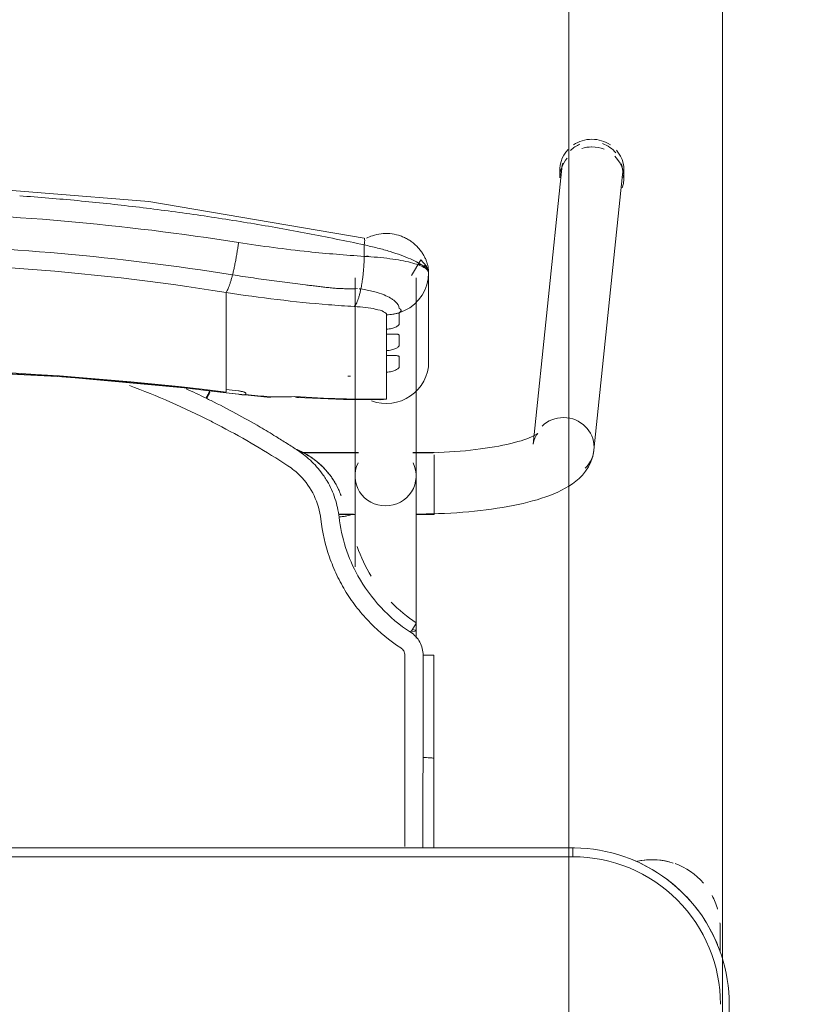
# Model space of a CAD drawing. Header units: metres. Extents: x 3 to 43.5, y -74 to -48.5.
# Tile 116 of 209: x 35.881 to 36.149, y -54.63 to -54.297. Entities that reach past the tile are written whole.
import ezdxf

# ---------------------------------------------------------------- set-up
doc = ezdxf.new("R2010")
doc.units = ezdxf.units.M
doc.layers.add('1PAV - FRIG_dwg', color=7, linetype='Continuous', lineweight=18, true_color=0x767676)
doc.layers.add('TUB_FRIGO', color=30, linetype='Continuous', lineweight=18, true_color=0xff7f00)
doc.layers.add('I-FURN', color=7, linetype='Continuous', lineweight=18)

# ---------------------------------------------------------------- blocks, each defined once
blk = doc.blocks.new('ConjuntoParaAlunoTamanho6 - CJA06_ConjuntoParaAlunoTamanho6-V48-1PAV - FRIGORÍFICA')
at = {"layer": 'I-FURN', "color": 253, "true_color": 0xaaaaaa}
for p, q in [((0.2432124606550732, 0.2952560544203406), (0.2335379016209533, 0.2018170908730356)), ((0.2425404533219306, 0.2945585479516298), (0.2425404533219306, 0.2919703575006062)), ((0.2643023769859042, 0.2919703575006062), (0.2643023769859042, 0.2945585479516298)), ((0.2541278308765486, 0.1996852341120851), (0.2638023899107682, 0.2931241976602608)), ((0.173150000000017, 0.2581242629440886), (0.173150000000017, 0.1909687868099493)), ((0.1938500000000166, 0.1909687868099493), (0.1938500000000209, 0.2581242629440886)), ((0.1981000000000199, 0.2296403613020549), (0.1981000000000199, 0.2596939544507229)), ((0.1745693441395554, 0.2544094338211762), (0.1751254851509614, 0.254353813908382)), ((0.1958994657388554, 0.2522107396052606), (0.1968476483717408, 0.253949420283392)), ((0.1968477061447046, 0.2539495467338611), (0.1975389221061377, 0.2558006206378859)), ((0.1294314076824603, 0.243802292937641), (0.1294314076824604, 0.2531737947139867)), ((0.1947122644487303, 0.2506185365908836), (0.1958994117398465, 0.2522106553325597)), ((0.1294314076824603, 0.2421389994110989), (0.1294314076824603, 0.243802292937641)), ((0.1294314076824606, 0.2421389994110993), (0.1294314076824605, 0.2365253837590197)), ((0.1838599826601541, 0.2390378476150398), (0.1838599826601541, 0.2407252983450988)), ((0.1294314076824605, 0.2365253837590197), (0.1294314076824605, 0.2348620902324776)), ((0.1294314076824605, 0.2348620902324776), (0.1294314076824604, 0.2292484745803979)), ((0.183859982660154, 0.231760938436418), (0.183859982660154, 0.233448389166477)), ((0.1294314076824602, 0.2275851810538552), (0.1294314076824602, 0.2292484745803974)), ((0.1294314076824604, 0.2275851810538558), (0.1294314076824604, 0.2219715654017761)), ((0.1838599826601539, 0.2170112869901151), (0.1838599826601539, 0.2261714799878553)), ((0.1294314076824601, 0.2203082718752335), (0.1294314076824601, 0.2219715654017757)), ((0.1294586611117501, 0.2191524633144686), (0.1443419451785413, 0.2175731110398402)), ((0.179439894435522, 0.2168937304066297), (0.1817272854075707, 0.2167811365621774)), ((0.1742864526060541, 0.1989367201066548), (0.1547360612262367, 0.1989367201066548)), ((0.1742893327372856, 0.1987867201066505), (0.154942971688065, 0.1987867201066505)), ((0.1938500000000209, 0.1987867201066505), (0.1927106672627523, 0.1987867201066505)), ((0.2000000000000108, 0.1989367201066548), (0.1927135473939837, 0.1989367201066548)), ((0.1938500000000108, 0.1984502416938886), (0.1938500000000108, 0.1987867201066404)), ((0.1938500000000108, 0.1976441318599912), (0.1938500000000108, 0.1984502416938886)), ((0.200000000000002, 0.1937960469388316), (0.2000000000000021, 0.1981376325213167)), ((0.1938500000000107, 0.1916047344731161), (0.1938500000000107, 0.1936664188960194)), ((0.200000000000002, 0.1857279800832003), (0.200000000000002, 0.1936447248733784)), ((0.1938500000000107, 0.1858191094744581), (0.1938500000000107, 0.1868796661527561)), ((0.1938500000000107, 0.1837095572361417), (0.1938500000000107, 0.1858191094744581)), ((0.200000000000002, 0.17793672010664), (0.200000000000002, 0.1856002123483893)), ((0.1675711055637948, 0.1780867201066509), (0.1726767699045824, 0.1780867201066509)), ((0.1675962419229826, 0.1779367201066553), (0.1732320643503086, 0.1779367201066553)), ((0.1937679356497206, 0.1779367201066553), (0.2000000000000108, 0.1779367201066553)), ((0.1938500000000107, 0.1780867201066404), (0.1938500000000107, 0.1795051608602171)), ((0.1938500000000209, 0.1360373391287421), (0.1938500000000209, 0.1385735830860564)), ((0.199825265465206, 0.130207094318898), (0.199824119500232, 0.09530095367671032)), ((0.1998165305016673, 0.06496651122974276), (0.1998241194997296, 0.09530105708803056)), ((0.2470000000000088, 0.06496651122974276), (-0.2469999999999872, 0.06496651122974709)), ((0.2470000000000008, 0.06496651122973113), (-0.2469999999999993, 0.06496651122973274)), ((0.2470000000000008, 0.06496651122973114), (0.2470000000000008, 0.06196651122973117)), ((0.2968749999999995, 0.03797151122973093), (0.2968749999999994, 0.02961464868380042)), ((0.2968749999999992, 0.03299232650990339), (0.2968749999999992, 0.03797151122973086)), ((0.3000000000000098, -0.332033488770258), (0.3000000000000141, 0.01196651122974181))]:
    blk.add_line(p, q, dxfattribs=at)
at = {"layer": 'I-FURN', "color": 253, "true_color": 0xaaaaaa, "flags": 128}
for points in [[(0.1762326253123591, 0.2716064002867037), (0.1033140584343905, 0.2839819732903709), (0.03017500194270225, 0.2898535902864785), (0.0001000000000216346, 0.290399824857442)], [(0.1762658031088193, 0.2654018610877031), (0.1762658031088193, 0.2663721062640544), (0.1762658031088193, 0.2673423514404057), (0.1762658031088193, 0.268312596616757), (0.1762658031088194, 0.2692828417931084)], [(0.1980999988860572, 0.2597125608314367), (0.1979173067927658, 0.2609157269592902), (0.1973888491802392, 0.2620831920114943), (0.1953955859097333, 0.2642028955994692), (0.1922691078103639, 0.2589586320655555)], [(0.19753892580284, 0.2558006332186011), (0.1979587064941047, 0.2577280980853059), (0.1981000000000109, 0.2596939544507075)], [(0.1980999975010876, 0.2597116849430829), (0.1980999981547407, 0.2521977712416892), (0.1980999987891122, 0.2446838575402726)], [(0.1981000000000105, 0.2296403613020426), (0.1981000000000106, 0.2371537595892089), (0.1981000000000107, 0.2446671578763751), (0.1981000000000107, 0.2521805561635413), (0.1981000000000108, 0.2596939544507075)], [(0.1917187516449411, 0.2479946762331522), (0.1933094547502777, 0.2492039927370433), (0.1947121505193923, 0.2506184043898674)], [(0.1881002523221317, 0.246282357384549), (0.1899707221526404, 0.2470146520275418), (0.1917187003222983, 0.247994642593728)], [(0.1838599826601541, 0.2407252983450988), (0.1838599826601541, 0.241946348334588), (0.1838599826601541, 0.2431673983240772), (0.1838599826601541, 0.2443884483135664), (0.1838599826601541, 0.2456094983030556)], [(0.1881000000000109, 0.2462822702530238), (0.1881000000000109, 0.2453180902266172), (0.1881000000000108, 0.2443539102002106), (0.1881000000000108, 0.243389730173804), (0.1881000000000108, 0.2424255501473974)], [(0.183859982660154, 0.233448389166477), (0.183859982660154, 0.2348457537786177), (0.183859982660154, 0.2362431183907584), (0.1838599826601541, 0.2376404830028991), (0.1838599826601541, 0.2390378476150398)], [(0.1881000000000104, 0.2386831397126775), (0.1881000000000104, 0.237799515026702), (0.1881000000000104, 0.2369158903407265), (0.1881000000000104, 0.236032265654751), (0.1881000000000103, 0.2351486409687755)], [(0.1838599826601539, 0.2261714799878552), (0.183859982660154, 0.2275688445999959), (0.183859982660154, 0.2289662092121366), (0.183859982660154, 0.2303635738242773), (0.183859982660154, 0.231760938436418)], [(0.1881000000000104, 0.2314062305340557), (0.1881000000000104, 0.2305226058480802), (0.1881000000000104, 0.2296389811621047), (0.1881000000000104, 0.2287553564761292), (0.1881000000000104, 0.2278717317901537)], [(-0.1292586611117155, 0.219152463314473), (-0.08865069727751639, 0.223419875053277), (-0.04790057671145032, 0.2260954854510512), (-0.007073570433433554, 0.2271749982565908), (0.03376492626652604, 0.2266566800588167), (0.07454949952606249, 0.2245413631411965), (0.1152148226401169, 0.2208324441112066), (0.1294586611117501, 0.2191524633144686)], [(0.1294314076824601, 0.2193726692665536), (0.1294314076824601, 0.2196065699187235), (0.1294314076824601, 0.2198404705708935), (0.1294314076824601, 0.2200743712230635), (0.1294314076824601, 0.2203082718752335)], [(0.1361000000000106, 0.2190117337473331), (0.1361000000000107, 0.2189337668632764), (0.1361000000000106, 0.2188557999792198), (0.1361000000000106, 0.2187778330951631), (0.1361000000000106, 0.2186998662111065)], [(0.153505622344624, 0.2176050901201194), (0.1692793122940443, 0.2168976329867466), (0.1813090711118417, 0.2167731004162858)], [(0.1817272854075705, 0.2167811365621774), (0.1827926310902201, 0.2168569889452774), (0.1838599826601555, 0.217011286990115)], [(0.235070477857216, 0.205361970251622), (0.2350077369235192, 0.2053133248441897), (0.2348200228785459, 0.2051835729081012), (0.2345106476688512, 0.2049931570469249), (0.2340848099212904, 0.2047580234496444), (0.2335484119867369, 0.2044905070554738), (0.232907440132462, 0.2042001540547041), (0.2321676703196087, 0.2038943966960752), (0.2313345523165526, 0.2035790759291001), (0.2304131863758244, 0.2032588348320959), (0.2294083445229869, 0.20293741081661), (0.2283245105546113, 0.2026178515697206), (0.227165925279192, 0.2023026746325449), (0.2259366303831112, 0.2019939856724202), (0.2246405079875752, 0.201693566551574), (0.2232813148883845, 0.2014029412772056), (0.2218627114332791, 0.2011234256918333), (0.2203882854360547, 0.2008561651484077), (0.2188615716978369, 0.2006021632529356), (0.2172860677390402, 0.200362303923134), (0.2156652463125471, 0.200137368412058), (0.2140025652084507, 0.1999280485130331), (0.2123014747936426, 0.1997349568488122), (0.2105654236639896, 0.1995586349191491), (0.2087978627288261, 0.1993995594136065), (0.2070022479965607, 0.1992581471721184), (0.2051820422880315, 0.1991347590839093), (0.2033407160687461, 0.1990297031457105), (0.201481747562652, 0.1989432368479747), (0.1996086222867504, 0.1988755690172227), (0.1977248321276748, 0.1988268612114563), (0.1958338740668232, 0.1987972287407), (0.1939392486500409, 0.1987867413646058), (0.1938500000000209, 0.1987867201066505)], [(0.2335379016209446, 0.2018170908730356), (0.2337286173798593, 0.2028696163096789), (0.2340307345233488, 0.203761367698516), (0.2343720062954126, 0.2044473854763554), (0.2346851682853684, 0.2049236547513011), (0.2349211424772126, 0.205211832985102), (0.2350504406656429, 0.2053439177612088), (0.235070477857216, 0.205361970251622)], [(0.2541278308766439, 0.1996852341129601), (0.2537524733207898, 0.1976222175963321), (0.2531060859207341, 0.1957226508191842), (0.25226146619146, 0.1940331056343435), (0.2512866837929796, 0.192559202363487), (0.250231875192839, 0.1912808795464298), (0.2491278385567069, 0.1901677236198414), (0.2479903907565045, 0.1891887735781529), (0.2468256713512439, 0.1883170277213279), (0.2456343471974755, 0.1875306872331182), (0.2444143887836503, 0.186812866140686), (0.2431627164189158, 0.1861507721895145), (0.2418761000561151, 0.1855348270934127), (0.2405516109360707, 0.1849579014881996), (0.2391868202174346, 0.1844147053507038), (0.2377798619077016, 0.1839013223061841), (0.23632942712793, 0.183414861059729), (0.234834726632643, 0.1829531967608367), (0.2332954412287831, 0.182514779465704), (0.2317116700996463, 0.1820984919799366), (0.2300838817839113, 0.1817035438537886), (0.2284128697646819, 0.1813293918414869), (0.2266997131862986, 0.1809756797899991), (0.224945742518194, 0.1806421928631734), (0.2231525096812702, 0.1803288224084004), (0.2213217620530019, 0.1800355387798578), (0.2194554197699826, 0.1797623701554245), (0.2175555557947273, 0.1795093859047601), (0.2156243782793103, 0.179276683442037), (0.2136642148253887, 0.1790643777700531), (0.2116774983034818, 0.1788725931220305), (0.209666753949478, 0.1787014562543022), (0.2076345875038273, 0.1785510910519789), (0.2055836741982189, 0.178421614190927), (0.2035167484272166, 0.1783131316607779), (0.2014365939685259, 0.1782257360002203), (0.1993460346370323, 0.1781595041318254), (0.1972479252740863, 0.1781144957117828), (0.1951451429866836, 0.1780907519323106), (0.1938500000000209, 0.1780867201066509)], [(0.173150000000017, 0.160150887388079), (0.173150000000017, 0.1620004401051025), (0.173150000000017, 0.1638180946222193), (0.173150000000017, 0.1656009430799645), (0.173150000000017, 0.167346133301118), (0.173150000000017, 0.1690508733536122), (0.173150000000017, 0.1707124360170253), (0.173150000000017, 0.1723281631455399), (0.173150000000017, 0.1738954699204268), (0.173150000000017, 0.1754118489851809), (0.173150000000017, 0.1768748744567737), (0.173150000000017, 0.178282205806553), (0.173150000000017, 0.1796315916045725), (0.173150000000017, 0.1809208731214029), (0.173150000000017, 0.1821479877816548), (0.173150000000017, 0.1833109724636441), (0.173150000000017, 0.1844079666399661), (0.173150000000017, 0.1854372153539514), (0.173150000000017, 0.186397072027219), (0.173150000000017, 0.1872860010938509), (0.173150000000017, 0.188102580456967), (0.173150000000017, 0.1888455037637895), (0.173150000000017, 0.1895135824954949), (0.173150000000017, 0.1901057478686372), (0.173150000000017, 0.1906210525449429), (0.173150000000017, 0.1909687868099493)], [(0.1938500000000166, 0.1909687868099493), (0.1938500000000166, 0.1905139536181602), (0.1938500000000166, 0.1899816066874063), (0.1938500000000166, 0.1893725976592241), (0.1938500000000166, 0.1886879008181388), (0.1938500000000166, 0.1879286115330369), (0.1938500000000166, 0.1870959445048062), (0.1938500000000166, 0.1861912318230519), (0.1938500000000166, 0.1852159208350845), (0.1938500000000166, 0.1841715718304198), (0.1938500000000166, 0.1830598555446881), (0.1938500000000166, 0.1818825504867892), (0.1938500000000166, 0.1806415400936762), (0.1938500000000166, 0.1793388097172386), (0.1938500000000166, 0.1779764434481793), (0.1938500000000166, 0.1765566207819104), (0.1938500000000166, 0.1750816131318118), (0.1938500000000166, 0.1735537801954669), (0.1938500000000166, 0.1719755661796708), (0.1938500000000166, 0.170349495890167), (0.1938500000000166, 0.1686781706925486), (0.1938500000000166, 0.1669642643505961), (0.1938500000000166, 0.1652105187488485), (0.1938500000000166, 0.1634197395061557), (0.1938500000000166, 0.1615947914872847), (0.1938500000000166, 0.1597385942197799), (0.1938500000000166, 0.1578541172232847), (0.1938500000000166, 0.1559443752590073), (0.1938500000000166, 0.1540124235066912), (0.1938500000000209, 0.1520613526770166), (0.1938500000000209, 0.1500942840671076), (0.1938500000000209, 0.148114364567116), (0.1938500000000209, 0.1461247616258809), (0.1938500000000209, 0.1441286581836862), (0.1938500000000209, 0.1421292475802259), (0.1938500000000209, 0.1401297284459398), (0.1938500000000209, 0.1385735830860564)], [(0.168410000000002, 0.1843247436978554), (0.168410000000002, 0.184339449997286), (0.168410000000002, 0.1843541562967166), (0.168410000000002, 0.1843688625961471), (0.168410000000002, 0.1843835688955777)], [(0.1962270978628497, 0.1302521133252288), (0.19622673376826, 0.126394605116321), (0.1962264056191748, 0.1225375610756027), (0.1962261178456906, 0.1186811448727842), (0.1962258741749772, 0.1148255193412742), (0.1962256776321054, 0.1109708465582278), (0.1962255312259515, 0.1071172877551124), (0.196225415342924, 0.1032650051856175), (0.1962252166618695, 0.0994141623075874), (0.1962252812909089, 0.09556492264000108)], [(0.3000000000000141, 0.01196651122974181), (0.299957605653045, 0.01408594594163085), (0.2998304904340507, 0.01620199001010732), (0.2996188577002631, 0.01831125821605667), (0.299323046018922, 0.02041037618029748), (0.2989435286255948, 0.02249598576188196), (0.29848091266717, 0.02456475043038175), (0.2979359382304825, 0.0266133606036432), (0.2973094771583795, 0.02863853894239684), (0.2966025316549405, 0.0306370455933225), (0.2958162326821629, 0.03260568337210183), (0.2949518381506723, 0.03454130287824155), (0.2940107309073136, 0.03644080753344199), (0.2929944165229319, 0.03830115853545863), (0.291904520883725, 0.04011937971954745), (0.2907427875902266, 0.04189256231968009), (0.2895110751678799, 0.0436178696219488), (0.2882113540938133, 0.04529254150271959), (0.2868457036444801, 0.0469138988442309), (0.2854163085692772, 0.04847934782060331), (0.2839254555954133, 0.04998638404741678), (0.2823755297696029, 0.05143259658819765), (0.2807690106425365, 0.05281567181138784), (0.2791084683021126, 0.05413339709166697), (0.2773965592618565, 0.05538366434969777), (0.275636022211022, 0.05656447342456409), (0.2738296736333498, 0.05767393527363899), (0.2719804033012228, 0.05871027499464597), (0.2700911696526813, 0.05967183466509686), (0.2681649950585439, 0.0605570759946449), (0.2662049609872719, 0.06136458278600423), (0.2642142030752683, 0.06209306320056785), (0.2621959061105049, 0.06274135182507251), (0.2601532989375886, 0.06330841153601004), (0.2580896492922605, 0.06379333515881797), (0.256008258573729, 0.0641953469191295), (0.2539124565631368, 0.06451380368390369), (0.2518055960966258, 0.06474819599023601), (0.2496910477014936, 0.06489814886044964), (0.2475721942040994, 0.06496342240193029), (0.2470000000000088, 0.06496651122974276)], [(0.2469999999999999, 0.0619665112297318), (0.1234999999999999, 0.0619665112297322), (-1.453485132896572e-16, 0.06196651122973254), (-0.1235000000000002, 0.06196651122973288), (-0.2470000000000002, 0.06196651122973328)], [(-0.2469999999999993, 0.06196651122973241), (-0.1234999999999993, 0.0619665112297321), (7.44471151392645e-16, 0.06196651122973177), (0.1235000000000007, 0.06196651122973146), (0.2470000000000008, 0.06196651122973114)], [(0.2968750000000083, 0.03000167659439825), (0.2968750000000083, 0.03057043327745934), (0.2968750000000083, 0.03112383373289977), (0.2968750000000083, 0.03166099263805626), (0.2968750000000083, 0.03218105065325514), (0.2968750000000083, 0.03268317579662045), (0.2968750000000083, 0.0331665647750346), (0.2968750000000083, 0.03363044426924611), (0.2968750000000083, 0.0340740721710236), (0.2968750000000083, 0.0344967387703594), (0.2968750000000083, 0.03489776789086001), (0.2968750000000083, 0.03527651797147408), (0.2968750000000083, 0.03563238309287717), (0.2968750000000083, 0.03596479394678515), (0.2968750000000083, 0.03627321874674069), (0.2968750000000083, 0.03655716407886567), (0.2968750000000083, 0.03681617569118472), (0.2968750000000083, 0.03704983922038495), (0.2968750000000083, 0.0372577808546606), (0.2968750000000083, 0.03743966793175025), (0.2968750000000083, 0.03759520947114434), (0.2968750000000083, 0.03772415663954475), (0.2968750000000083, 0.03782630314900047), (0.2968750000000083, 0.0379014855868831), (0.2968750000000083, 0.03794958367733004), (0.2968750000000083, 0.0379705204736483)]]:
    blk.add_lwpolyline(points, dxfattribs=at)
at = {"layer": 'I-FURN', "color": 253, "true_color": 0xaaaaaa}
for centre, radius, start, end in [((0.2469999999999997, 0.01196651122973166), 0.05000000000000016, 359.9999999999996, 89.9999999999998), ((0.2470000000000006, 0.01196651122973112), 0.05000000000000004, 1.399444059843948e-13, 90.00000000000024), ((0.2470000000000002, 0.01196651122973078), 0.05300000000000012, 57.30006590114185, 67.50000000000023), ((0.2470000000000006, 0.01196651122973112), 0.053, 57.30006590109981, 67.49999999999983), ((0.2738749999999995, 0.03797151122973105), 0.02300000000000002, 75.53308433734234, 103.1031885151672), ((0.2738749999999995, 0.03797151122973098), 0.02299999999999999, 71.99999999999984, 102.5792801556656), ((0.2738749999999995, 0.03797151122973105), 0.02299999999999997, 41.01943934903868, 70.30682625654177), ((0.2470000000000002, 0.01196651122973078), 0.0530000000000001, 37.16069583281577, 53.14964399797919), ((0.2470000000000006, 0.01196651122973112), 0.05300000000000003, 37.16069583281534, 53.14964399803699), ((0.2738749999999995, 0.03797151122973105), 0.023, 15.73052841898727, 28.05060290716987), ((0.2470000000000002, 0.01196651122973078), 0.05300000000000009, 22.50000000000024, 32.69993391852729), ((0.2470000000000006, 0.01196651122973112), 0.053, 22.49999999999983, 32.69993391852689), ((0.2738749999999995, 0.03797151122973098), 0.02300000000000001, 359.9999999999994, 4.009148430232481)]:
    blk.add_arc(centre, radius, start, end, dxfattribs=at)
for centre, major_axis, ratio, start_param, end_param in [((0.2534214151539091, 0.2945585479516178), (0.01088096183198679, 0), 0.9659258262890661, 1.570796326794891, 2.182165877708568), ((0.2534214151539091, 0.2945585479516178), (-0.01088096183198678, 5.623562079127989e-17), 0.9659258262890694, 4.098127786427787, 4.71238898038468), ((0.2534214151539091, 0.2945585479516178), (0.01088096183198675, 0), 0.9659258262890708, 2.404321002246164, 3.312013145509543), ((0.253507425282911, 0.2941901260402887), (-0.01029496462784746, 0.001065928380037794), 0.9671584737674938, 5.223080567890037, 5.597592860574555), ((0.2534214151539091, 0.2919703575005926), (0.0108809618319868, 0), 0.9659258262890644, 1.581693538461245, 1.883969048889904), ((0.2534214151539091, 0.2919703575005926), (0.01088096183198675, 0), 0.9659258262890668, 1.176355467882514, 1.570796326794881), ((0.253507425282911, 0.2941901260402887), (-0.01029496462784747, 0.001065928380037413), 0.9671584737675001, 3.92154385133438, 4.467460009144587), ((0.2534214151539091, 0.2945585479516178), (0.0108809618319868, 0), 0.9659258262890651, 6.052088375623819, 6.985955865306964), ((0.2534214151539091, 0.2919703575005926), (0.01088096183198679, 0), 0.9659258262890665, 2.446266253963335, 3.141592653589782), ((0.253507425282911, 0.2941901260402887), (-0.01029496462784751, 0.001065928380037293), 0.9671584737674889, 6.102342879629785, 6.38299102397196), ((0.2534214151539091, 0.2919703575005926), (0.01088096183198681, 0), 0.9659258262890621, 5.959866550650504, 7.062609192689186), ((0.253507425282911, 0.2941901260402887), (-0.01029496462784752, 0.00106592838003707), 0.9671584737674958, 3.141592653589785, 3.50297454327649), ((9.999999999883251e-05, -0.7711708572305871), (1.0208981, 0), 0.9781476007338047, 1.443771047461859, 1.697821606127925), ((9.999999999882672e-05, -0.7715866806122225), (1.021100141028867, 0), 0.9781476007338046, 1.44377104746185, 1.633569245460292), ((0.1837000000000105, 0.2296403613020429), (0.01439999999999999, 0), 0.978147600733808, 4.362104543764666, 6.28318530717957), ((0.1794715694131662, 0.6012766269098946), (0.3849999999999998, 0), 0.9781476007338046, 4.689765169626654, 4.691851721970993), ((0.1794715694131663, 0.6035636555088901), (0.3949999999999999, 0), 0.9781476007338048, 4.585363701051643, 4.595995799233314), ((0.1794715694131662, 0.6022122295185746), (0.3947979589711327, 0), 0.9781476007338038, 4.585363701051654, 4.595935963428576), ((0.1794715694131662, 0.6026280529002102), (0.3949999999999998, 0), 0.9781476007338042, 4.602237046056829, 4.623286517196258), ((0.1452124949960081, 0.227535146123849), (0.0008705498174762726, 0.009962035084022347), 0.01850094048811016, 2.932960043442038, 3.325659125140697), ((0.1794715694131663, 0.6033557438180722), (0.3949999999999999, 0), 0.9781476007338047, 4.644485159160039, 4.723499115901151), ((0.2438328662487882, 0.2007511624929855), (-0.01029496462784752, 0.001065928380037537), 0.9671584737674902, 4.812194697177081, 5.597592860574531), ((0.2438328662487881, 0.2007511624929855), (-0.01029496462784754, 0.001065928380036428), 0.967158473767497, 3.241398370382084, 4.812194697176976), ((0.2438328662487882, 0.2007511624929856), (-0.01029496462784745, 0.001065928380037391), 0.9671584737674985, 2.456000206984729, 3.241398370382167), ((0.1835000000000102, 0.1909687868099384), (0.01035, 0), 0.978147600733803, 2.686586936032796, 4.712388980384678), ((0.1835000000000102, 0.1909687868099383), (0.01035000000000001, 0), 0.9781476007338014, 4.712388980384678, 6.738191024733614), ((0.1835000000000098, 0.1385735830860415), (0.01034999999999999, 0), 0.06975647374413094, 5.75958653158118, 6.776353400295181)]:
    blk.add_ellipse(centre, major_axis=major_axis, ratio=ratio, start_param=start_param, end_param=end_param, dxfattribs=at)
for points in [[(0.07920996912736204, 0.284269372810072), (0.07265096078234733, 0.2848931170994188), (0.06607919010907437, 0.2854396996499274), (0.05949798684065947, 0.2859087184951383)], [(0.09884629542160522, 0.2821678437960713), (0.09231561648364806, 0.2829446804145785), (0.08576917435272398, 0.2836456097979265), (0.07920996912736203, 0.284269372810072)], [(0.1183880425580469, 0.2796108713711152), (0.1118923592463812, 0.2805381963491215), (0.1053779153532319, 0.2813908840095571), (0.0988477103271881, 0.2821676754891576)], [(0.1378172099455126, 0.276606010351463), (0.1313620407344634, 0.2776813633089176), (0.1248851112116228, 0.2786833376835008), (0.1183894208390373, 0.2796106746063)], [(0.1571157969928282, 0.2731608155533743), (0.1507070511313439, 0.2743816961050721), (0.1442735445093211, 0.2755304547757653), (0.1378182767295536, 0.2766058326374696)], [(0.1762658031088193, 0.2692828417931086), (0.1699094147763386, 0.2706467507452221), (0.1635252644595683, 0.2719397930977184), (0.1571163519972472, 0.2731607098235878)], [(0.1762658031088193, 0.2692828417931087), (0.1763289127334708, 0.2696584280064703), (0.1764189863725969, 0.2703746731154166), (0.1764353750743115, 0.2712021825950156), (0.1763587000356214, 0.2714863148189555), (0.1763029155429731, 0.2715564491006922)], [(0.1316375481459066, 0.2591403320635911), (0.1317514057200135, 0.2595920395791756), (0.1319774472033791, 0.2605307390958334), (0.1323069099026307, 0.2620269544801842), (0.1326223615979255, 0.2635911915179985), (0.1329198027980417, 0.2652023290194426), (0.1331950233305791, 0.2668394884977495), (0.1334445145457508, 0.2684805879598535), (0.1335915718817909, 0.2695629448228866), (0.1336597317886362, 0.2700975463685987)], [(0.175125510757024, 0.254353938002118), (0.1751984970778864, 0.2547076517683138), (0.175339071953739, 0.2554367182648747), (0.1755320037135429, 0.2565866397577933), (0.1757052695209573, 0.2577841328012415), (0.175857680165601, 0.259019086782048), (0.1759880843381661, 0.2602816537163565), (0.176095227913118, 0.2615619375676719), (0.1761782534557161, 0.2628495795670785), (0.176236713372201, 0.2641342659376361), (0.1762589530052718, 0.2649819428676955), (0.1762658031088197, 0.2654018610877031)], [(0.1981000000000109, 0.2596939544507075), (0.1981000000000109, 0.2603482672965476), (0.1970264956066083, 0.2616503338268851), (0.1923900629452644, 0.2633751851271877), (0.1852348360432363, 0.264697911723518), (0.1793352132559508, 0.265233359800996), (0.1762658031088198, 0.265401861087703)], [(0.1781109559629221, 0.2652801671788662), (0.177775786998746, 0.2653731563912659), (0.1774386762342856, 0.265464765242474), (0.1771002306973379, 0.2655548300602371)], [(0.1294314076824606, 0.2531737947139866), (0.1295198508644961, 0.253273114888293), (0.1297044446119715, 0.2535308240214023), (0.1300007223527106, 0.2540876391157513), (0.1303127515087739, 0.2548081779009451), (0.1306367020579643, 0.2556847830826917), (0.1309683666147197, 0.2567044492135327), (0.131303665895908, 0.2578553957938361), (0.1315267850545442, 0.2587009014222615), (0.1316375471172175, 0.2591403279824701)], [(0.1728535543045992, 0.2483980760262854), (0.1729696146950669, 0.2485030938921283), (0.1732027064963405, 0.2487702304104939), (0.1735510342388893, 0.2493354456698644), (0.1738939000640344, 0.250058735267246), (0.174227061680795, 0.2509327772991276), (0.1745466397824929, 0.2519451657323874), (0.1748487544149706, 0.2530845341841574), (0.1750359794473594, 0.2539200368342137), (0.1751255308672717, 0.2543540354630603)], [(0.1838599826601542, 0.2456094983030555), (0.1842192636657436, 0.2456134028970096), (0.1849375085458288, 0.2456477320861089), (0.1860079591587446, 0.2457777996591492), (0.1870655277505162, 0.2459854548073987), (0.1877580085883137, 0.2461749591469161), (0.1881001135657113, 0.246282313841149)], [(0.124341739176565, 0.2095039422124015), (0.1152901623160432, 0.2140849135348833), (0.1060704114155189, 0.2181435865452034), (0.09665883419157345, 0.2216798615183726)], [(0.1159427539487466, 0.2205001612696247), (0.1182084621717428, 0.2194714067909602), (0.1204604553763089, 0.2184124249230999), (0.1226981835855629, 0.2173235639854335)], [(0.1243563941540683, 0.2165087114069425), (0.124080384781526, 0.2166453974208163), (0.1235279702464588, 0.2169178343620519), (0.122974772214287, 0.2171883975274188), (0.1226979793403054, 0.2173232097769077)], [(0.1226981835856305, 0.2173235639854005), (0.1229127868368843, 0.2177608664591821), (0.1233583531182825, 0.2186550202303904), (0.1237690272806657, 0.2194524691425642), (0.1239499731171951, 0.2197966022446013)], [(0.1233396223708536, 0.218131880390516), (0.1231915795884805, 0.2178324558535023), (0.1230392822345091, 0.2175283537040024), (0.1228883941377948, 0.2172307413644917)], [(0.1239464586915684, 0.2193573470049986), (0.1237666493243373, 0.2189779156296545), (0.1235632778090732, 0.2185567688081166), (0.1233517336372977, 0.2181258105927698)], [(0.1336000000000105, 0.2198095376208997), (0.1337709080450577, 0.2197895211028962), (0.1341016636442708, 0.2197447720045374), (0.1345570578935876, 0.2196652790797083), (0.1349943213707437, 0.2195675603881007), (0.1353772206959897, 0.2194610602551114), (0.1356877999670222, 0.2193475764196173), (0.1359253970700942, 0.219230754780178), (0.1360624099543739, 0.2191208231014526), (0.1360974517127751, 0.2190478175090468), (0.1361000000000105, 0.2190117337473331)], [(0.1361000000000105, 0.2186998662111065), (0.136100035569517, 0.2186828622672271), (0.1360918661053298, 0.2186492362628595), (0.1360665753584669, 0.2186169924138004), (0.1360494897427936, 0.2186013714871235)], [(0.1443226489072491, 0.217792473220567), (0.145762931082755, 0.2177625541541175), (0.1486002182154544, 0.2177478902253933), (0.1513336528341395, 0.2178205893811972), (0.15267016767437, 0.2178778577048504)], [(0.1526701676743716, 0.2178778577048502), (0.1531962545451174, 0.2175770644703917), (0.1536937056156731, 0.2175210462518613), (0.1541742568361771, 0.2177192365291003)], [(0.1409843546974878, 0.2075760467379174), (0.1382577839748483, 0.2091620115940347), (0.1327588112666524, 0.2122360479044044), (0.127170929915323, 0.2151169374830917), (0.1243563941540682, 0.2165087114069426)], [(0.127982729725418, 0.2076229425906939), (0.1273791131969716, 0.2079405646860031), (0.1261687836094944, 0.2085716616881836), (0.1249518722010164, 0.2091945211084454), (0.1243417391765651, 0.2095039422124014)], [(0.1503955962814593, 0.1944471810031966), (0.1467277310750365, 0.1968417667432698), (0.139345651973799, 0.2014179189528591), (0.1318066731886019, 0.205611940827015), (0.1279827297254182, 0.2076229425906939)], [(0.1463509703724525, 0.2043213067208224), (0.1454617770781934, 0.2048741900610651), (0.1436780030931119, 0.205969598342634), (0.1418838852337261, 0.2070440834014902), (0.1409843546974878, 0.207576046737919)], [(0.1537794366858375, 0.1996302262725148), (0.152557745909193, 0.2004277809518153), (0.1501008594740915, 0.2020049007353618), (0.1476209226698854, 0.2035451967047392), (0.1463764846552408, 0.2043055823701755)], [(0.1586329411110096, 0.1970969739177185), (0.1570319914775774, 0.1982151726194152), (0.1553072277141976, 0.1991556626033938), (0.1535014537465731, 0.1998979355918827)], [(0.1537415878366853, 0.1997177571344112), (0.1547233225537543, 0.1993071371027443), (0.1557480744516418, 0.1988086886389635), (0.1568013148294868, 0.1981978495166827)], [(0.1624994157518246, 0.1911047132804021), (0.1613359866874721, 0.192802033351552), (0.1586948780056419, 0.1959437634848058), (0.1554966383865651, 0.1985081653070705), (0.1537794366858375, 0.1996302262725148)], [(0.1544771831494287, 0.1911188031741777), (0.1538595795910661, 0.1917419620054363), (0.1525591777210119, 0.1929224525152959), (0.1511359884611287, 0.193963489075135), (0.1503955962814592, 0.1944471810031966)], [(0.1615632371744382, 0.1763592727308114), (0.1612423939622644, 0.179146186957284), (0.1596820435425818, 0.1845386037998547), (0.1564514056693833, 0.1891220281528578), (0.1544771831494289, 0.1911188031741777)], [(0.1637112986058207, 0.1892355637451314), (0.163521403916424, 0.1895535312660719), (0.1631293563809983, 0.1901833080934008), (0.1627133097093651, 0.1907999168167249), (0.1624994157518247, 0.191104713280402)], [(0.1650109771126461, 0.1907575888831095), (0.1653668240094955, 0.1902631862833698), (0.1660439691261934, 0.1892504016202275), (0.1669511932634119, 0.1876675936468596), (0.1677473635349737, 0.1860264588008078), (0.16820222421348, 0.1848969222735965), (0.1684100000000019, 0.1843247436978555)], [(0.1677424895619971, 0.1770639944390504), (0.1674964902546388, 0.1792013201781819), (0.1665590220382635, 0.1834307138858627), (0.164789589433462, 0.1873763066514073), (0.1637112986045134, 0.1892355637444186)], [(0.1714634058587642, 0.1778021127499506), (0.1714682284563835, 0.1777616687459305), (0.1712817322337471, 0.177658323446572), (0.1704566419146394, 0.1774597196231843), (0.1692131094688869, 0.1772481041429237), (0.1682328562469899, 0.1771200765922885), (0.1677424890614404, 0.1770642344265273)], [(0.178597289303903, 0.1570264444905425), (0.1766742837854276, 0.1601806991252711), (0.1751000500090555, 0.163548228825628), (0.1739019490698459, 0.1670403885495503)], [(0.1939136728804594, 0.1411945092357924), (0.1908365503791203, 0.143207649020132), (0.1879501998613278, 0.1455989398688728), (0.1853711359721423, 0.1482650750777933)], [(0.1919863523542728, 0.1380495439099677), (0.1922544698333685, 0.1384598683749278), (0.1927841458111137, 0.1392806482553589), (0.1934388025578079, 0.1403259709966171), (0.1938540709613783, 0.1410265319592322), (0.1939293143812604, 0.1411928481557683), (0.1939136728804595, 0.1411945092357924)], [(0.1962270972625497, 0.1302521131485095), (0.1962244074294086, 0.1310361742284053), (0.196036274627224, 0.1325521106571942), (0.1951915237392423, 0.1347279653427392), (0.1938272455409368, 0.1366302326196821), (0.1926490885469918, 0.137618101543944), (0.1919863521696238, 0.1380501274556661)], [(0.1900014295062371, 0.1302474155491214), (0.1900004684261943, 0.1305019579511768), (0.1899391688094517, 0.1309935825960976), (0.1896635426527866, 0.1316979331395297), (0.189220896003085, 0.132311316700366), (0.1888417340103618, 0.132628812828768), (0.1886288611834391, 0.1327672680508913)], [(0.1900013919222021, 0.09555402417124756), (0.190001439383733, 0.09868370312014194), (0.1900013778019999, 0.1048192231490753), (0.1900014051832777, 0.1131431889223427), (0.1900014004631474, 0.1217255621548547), (0.1900014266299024, 0.1274031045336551), (0.190001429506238, 0.1302474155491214)], [(0.1998210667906, 0.1302049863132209), (0.1998445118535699, 0.1302108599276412), (0.1996945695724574, 0.130222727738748), (0.1989137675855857, 0.1302381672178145), (0.1976969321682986, 0.1302488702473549), (0.1967197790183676, 0.1302517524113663), (0.1962270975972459, 0.1302520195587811)], [(0.1998187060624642, 0.1302043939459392), (0.1998185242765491, 0.1272925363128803), (0.1998182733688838, 0.1243806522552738), (0.1998180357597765, 0.1214692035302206)], [(0.1998198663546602, 0.09528842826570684), (0.1998196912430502, 0.1010983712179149), (0.1998194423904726, 0.1127324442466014), (0.199820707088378, 0.1243808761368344), (0.1998210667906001, 0.1302049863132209)], [(0.1998174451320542, 0.1127339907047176), (0.199817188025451, 0.1069128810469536), (0.1998173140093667, 0.1010953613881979), (0.1998174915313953, 0.09528493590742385)], [(0.1962252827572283, 0.0955648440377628), (0.1966195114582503, 0.0955637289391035), (0.197011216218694, 0.09555819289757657), (0.1973810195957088, 0.09554851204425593)], [(0.1973810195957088, 0.09554851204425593), (0.1977508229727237, 0.09553883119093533), (0.1980987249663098, 0.095525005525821), (0.1984075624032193, 0.09550772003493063)], [(0.1998241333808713, 0.09530095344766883), (0.1998241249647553, 0.0952967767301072), (0.1998227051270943, 0.09529260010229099), (0.1998198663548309, 0.09528842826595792)], [(0.1998200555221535, 0.06496652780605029), (0.1998200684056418, 0.07507383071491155), (0.1998199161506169, 0.08518111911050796), (0.199819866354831, 0.09528842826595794)], [(0.1998176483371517, 0.07533813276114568), (0.1998176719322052, 0.07188093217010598), (0.1998176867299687, 0.06842373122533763), (0.199817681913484, 0.06496652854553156)]]:
    blk.add_open_spline(points, degree=3, dxfattribs=at)
for points, knots in [([(-0.1334597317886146, 0.2700975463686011), (-0.0847039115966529, 0.2777950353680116), (0.005190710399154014, 0.2841531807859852), (0.09465608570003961, 0.2762553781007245), (0.1336597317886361, 0.2700975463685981)], [-1, -1, -1, -1, -0.4444444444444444, 0, 0, 0, 0]), ([(-0.1314375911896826, 0.2591405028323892), (-0.0834284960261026, 0.2668293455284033), (0.005115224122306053, 0.2731845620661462), (0.09323131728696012, 0.2652914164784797), (0.1316375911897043, 0.2591405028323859)], [-1, -1, -1, -1, -0.4444444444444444, 0, 0, 0, 0]), ([(0.176985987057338, 0.2715293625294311), (0.1776537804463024, 0.271873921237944), (0.1792654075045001, 0.2725544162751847), (0.1819571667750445, 0.2731539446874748), (0.1849590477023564, 0.2732031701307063), (0.1874098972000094, 0.2727407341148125), (0.1890477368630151, 0.2721641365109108), (0.1899555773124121, 0.271763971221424), (0.1906190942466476, 0.2714305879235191), (0.1912702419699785, 0.2710585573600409), (0.1921219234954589, 0.2705073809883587), (0.1931349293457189, 0.2697297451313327), (0.1942280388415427, 0.268695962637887), (0.1951608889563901, 0.2676305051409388), (0.1959446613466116, 0.2665608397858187), (0.1966003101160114, 0.2654700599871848), (0.1971213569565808, 0.2643906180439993), (0.1975150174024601, 0.2633435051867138), (0.1977954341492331, 0.2623445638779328), (0.1980407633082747, 0.2610829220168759), (0.1980992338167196, 0.2602308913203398), (0.1980999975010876, 0.2597116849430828)], [0.3275759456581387, 0.3275759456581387, 0.3275759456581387, 0.3275759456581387, 0.375, 0.4375, 0.5, 0.5625, 0.59375, 0.609375, 0.625, 0.640625, 0.65625, 0.6875, 0.71875, 0.75, 0.78125, 0.8125, 0.84375, 0.875, 0.90625, 0.9375, 1, 1, 1, 1]), ([(0.1336597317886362, 0.2700975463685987), (0.1415528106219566, 0.2688514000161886), (0.155777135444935, 0.2669874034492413), (0.1699719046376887, 0.2657985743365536), (0.1762658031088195, 0.2654018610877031)], [-1, -1, -1, -1, -0.4444444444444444, 0, 0, 0, 0]), ([(0.1762658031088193, 0.2692828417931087), (0.1778018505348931, 0.2689533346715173), (0.1808409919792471, 0.2682343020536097), (0.1851045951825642, 0.267035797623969), (0.1888538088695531, 0.2657760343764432), (0.1930172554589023, 0.2641128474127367), (0.1970774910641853, 0.2618686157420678), (0.198099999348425, 0.260342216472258), (0.1980999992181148, 0.2597116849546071)], [0, 0, 0, 0, 0.125, 0.25, 0.375, 0.5, 0.75, 1, 1, 1, 1]), ([(0.1294314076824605, 0.2531737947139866), (0.08224027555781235, 0.260753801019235), (-0.00483574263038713, 0.2670240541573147), (-0.0914775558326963, 0.2592379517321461), (-0.1292314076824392, 0.2531737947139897)], [-1, -1, -1, -1, -0.4444444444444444, 0, 0, 0, 0]), ([(0.1958851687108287, 0.2625658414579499), (0.1956481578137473, 0.2626327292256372), (0.1951721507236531, 0.2627089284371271), (0.194702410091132, 0.262671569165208), (0.1944798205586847, 0.2626293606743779)], [0.3140408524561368, 0.3140408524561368, 0.3140408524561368, 0.3140408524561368, 0.375, 0.4333513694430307, 0.4333513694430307, 0.4333513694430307, 0.4333513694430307]), ([(0.1980999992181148, 0.2597116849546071), (0.1980996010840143, 0.260236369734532), (0.1978717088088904, 0.2610111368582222), (0.1972346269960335, 0.2618287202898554), (0.1968233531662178, 0.2621375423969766), (0.1966025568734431, 0.2622644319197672)], [0, 0, 0, 0, 0.125, 0.1875, 0.25, 0.25, 0.25, 0.25]), ([(0.1316375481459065, 0.2591403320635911), (0.1339949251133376, 0.2587682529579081), (0.1387087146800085, 0.2580511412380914), (0.145774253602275, 0.2570563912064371), (0.1516557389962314, 0.2562947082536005), (0.1557684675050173, 0.2557982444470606), (0.1581167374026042, 0.2555225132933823), (0.1598777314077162, 0.2553247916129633), (0.1616345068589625, 0.2551123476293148), (0.163388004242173, 0.2548905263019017), (0.1651435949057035, 0.2546919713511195), (0.1669065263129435, 0.2545489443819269), (0.1686772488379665, 0.254466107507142), (0.1710430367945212, 0.2544048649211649), (0.1728237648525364, 0.2544237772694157), (0.1740129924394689, 0.2544652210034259)], [0, 0, 0, 0, 0.1666666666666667, 0.3333333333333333, 0.5, 0.5833333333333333, 0.625, 0.6666666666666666, 0.7083333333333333, 0.75, 0.7916666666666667, 0.8333333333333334, 0.875, 0.9166666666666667, 1, 1, 1, 1]), ([(0.175125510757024, 0.254353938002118), (0.176610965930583, 0.2541414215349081), (0.1794849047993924, 0.2535802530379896), (0.1828421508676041, 0.2524625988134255), (0.1848968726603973, 0.2514475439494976), (0.1860769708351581, 0.2506942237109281), (0.1875352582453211, 0.2495319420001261), (0.1881197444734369, 0.2485382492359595), (0.1880995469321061, 0.2477843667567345)], [0, 0, 0, 0, 0.2, 0.4, 0.55, 0.625, 0.7, 1, 1, 1, 1]), ([(0.1294314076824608, 0.2531737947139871), (0.1352201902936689, 0.2522542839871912), (0.1468102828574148, 0.250642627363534), (0.1612933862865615, 0.2491934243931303), (0.1699656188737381, 0.248576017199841), (0.1728535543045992, 0.2483980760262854)], [0, 0, 0, 0, 0.4, 0.8, 1, 1, 1, 1]), ([(0.1728535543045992, 0.2483980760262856), (0.1755507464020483, 0.2482318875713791), (0.1796609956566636, 0.2477478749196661), (0.1831662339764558, 0.2466767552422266), (0.1838599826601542, 0.2459684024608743), (0.1838599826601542, 0.2456094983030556)], [0, 0, 0, 0, 0.4444444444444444, 0.7222222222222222, 1, 1, 1, 1]), ([(0.1880995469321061, 0.2477843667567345), (0.1882111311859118, 0.2477232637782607), (0.1883579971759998, 0.2476272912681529), (0.1884924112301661, 0.2475082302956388), (0.1885590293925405, 0.2474384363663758), (0.1886026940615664, 0.2473847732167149), (0.1886449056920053, 0.2473317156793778), (0.1887018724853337, 0.2472627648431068), (0.1887642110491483, 0.247175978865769), (0.1887960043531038, 0.2470814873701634), (0.1887919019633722, 0.2469975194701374), (0.1887699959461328, 0.2469290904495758), (0.1887312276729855, 0.2468562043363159), (0.188663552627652, 0.246755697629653), (0.1884990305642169, 0.2465703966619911), (0.1882804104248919, 0.2463989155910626), (0.1881002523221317, 0.246282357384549)], [0, 0, 0, 0, 0.1666666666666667, 0.25, 0.2916666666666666, 0.3333333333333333, 0.375, 0.4166666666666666, 0.5, 0.5833333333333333, 0.625, 0.6666666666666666, 0.7083333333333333, 0.75, 0.8333333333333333, 1, 1, 1, 1]), ([(0.1881000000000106, 0.2424255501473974), (0.1880963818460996, 0.2423607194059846), (0.188040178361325, 0.2422189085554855), (0.1878179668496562, 0.2419776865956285), (0.187426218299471, 0.2416987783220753), (0.1869086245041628, 0.2414201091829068), (0.1862881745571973, 0.2411678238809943), (0.1853208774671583, 0.2408807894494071), (0.1844802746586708, 0.2407546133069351), (0.183859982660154, 0.2407252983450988)], [0, 0, 0, 0, 0.125, 0.25, 0.375, 0.5, 0.625, 0.75, 1, 1, 1, 1]), ([(0.183859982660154, 0.2390378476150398), (0.1844802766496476, 0.239021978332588), (0.185320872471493, 0.2390289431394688), (0.1862880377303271, 0.2390413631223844), (0.1869083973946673, 0.2390415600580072), (0.1874260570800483, 0.2390167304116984), (0.1878178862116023, 0.2389577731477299), (0.1880401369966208, 0.2388520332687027), (0.188096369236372, 0.2387456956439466), (0.1881000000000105, 0.2386831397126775)], [0, 0, 0, 0, 0.25, 0.375, 0.5, 0.625, 0.75, 0.875, 1, 1, 1, 1]), ([(0.1881000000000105, 0.2351486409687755), (0.1880963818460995, 0.2350838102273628), (0.1880401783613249, 0.2349419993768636), (0.1878179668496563, 0.2347007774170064), (0.1874262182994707, 0.2344218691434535), (0.1869086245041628, 0.234143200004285), (0.1862881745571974, 0.2338909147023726), (0.1853208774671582, 0.2336038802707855), (0.1844802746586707, 0.2334777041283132), (0.183859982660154, 0.233448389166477)], [0, 0, 0, 0, 0.125, 0.25, 0.375, 0.5, 0.625, 0.75, 1, 1, 1, 1]), ([(0.1838599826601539, 0.231760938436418), (0.1844802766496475, 0.2317450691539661), (0.185320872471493, 0.2317520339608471), (0.186288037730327, 0.2317644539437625), (0.1869083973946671, 0.2317646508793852), (0.1874260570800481, 0.2317398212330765), (0.1878178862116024, 0.2316808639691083), (0.1880401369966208, 0.2315751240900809), (0.188096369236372, 0.2314687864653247), (0.1881000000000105, 0.2314062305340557)], [0, 0, 0, 0, 0.25, 0.375, 0.5, 0.625, 0.75, 0.875, 1, 1, 1, 1]), ([(0.1881000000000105, 0.2278717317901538), (0.1880963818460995, 0.227806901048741), (0.1880401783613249, 0.2276650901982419), (0.1878179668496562, 0.2274238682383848), (0.1874262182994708, 0.2271449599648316), (0.1869086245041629, 0.2268662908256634), (0.1862881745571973, 0.2266140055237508), (0.1853208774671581, 0.2263269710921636), (0.1844802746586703, 0.2262007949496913), (0.1838599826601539, 0.2261714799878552)], [0, 0, 0, 0, 0.125, 0.25, 0.375, 0.5, 0.625, 0.75, 1, 1, 1, 1]), ([(0.1360494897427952, 0.2186013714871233), (0.1360175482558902, 0.2185744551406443), (0.1359330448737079, 0.2185317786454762), (0.1357483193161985, 0.2184966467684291), (0.135491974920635, 0.2184863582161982), (0.1350841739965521, 0.2185006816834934), (0.1344517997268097, 0.218560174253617), (0.1338969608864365, 0.2186231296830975), (0.133600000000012, 0.2186570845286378)], [0, 0, 0, 0, 0.125, 0.25, 0.375, 0.5, 0.75, 1, 1, 1, 1]), ([(0.1568341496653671, 0.1981787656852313), (0.1576358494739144, 0.1977121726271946), (0.1591901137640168, 0.1966947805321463), (0.1620692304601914, 0.1943444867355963), (0.1639299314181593, 0.1922594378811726), (0.165010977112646, 0.1907575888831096)], [0, 0, 0, 0, 0.25, 0.5, 1, 1, 1, 1]), ([(0.168410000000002, 0.1843835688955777), (0.1679579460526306, 0.1856258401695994), (0.1668592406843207, 0.1880705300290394), (0.163830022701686, 0.192726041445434), (0.160810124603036, 0.1955762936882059), (0.1586329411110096, 0.1970969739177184)], [0, 0, 0, 0, 0.25, 0.5, 1, 1, 1, 1]), ([(0.1677424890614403, 0.1770642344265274), (0.1685377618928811, 0.1700966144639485), (0.1734462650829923, 0.1547384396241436), (0.1846099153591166, 0.142808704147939), (0.1919863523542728, 0.1380495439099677)], [0, 0, 0, 0, 0.4444444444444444, 1, 1, 1, 1]), ([(0.1886288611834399, 0.1327672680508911), (0.184858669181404, 0.135214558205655), (0.1797445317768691, 0.1393737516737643), (0.1738871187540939, 0.1460517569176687), (0.170072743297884, 0.151491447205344), (0.166899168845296, 0.1573206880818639), (0.1635278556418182, 0.1655172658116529), (0.1620792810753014, 0.1719219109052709), (0.1615632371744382, 0.1763592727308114)], [0, 0, 0, 0, 0.25, 0.375, 0.5, 0.625, 0.75, 1, 1, 1, 1]), ([(0.1900014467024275, 0.0654809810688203), (0.1900014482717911, 0.06616760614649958), (0.1900014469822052, 0.06810506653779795), (0.1900014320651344, 0.07087669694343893), (0.1900014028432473, 0.07364734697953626), (0.1900013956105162, 0.0761767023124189), (0.1900014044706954, 0.07838368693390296), (0.1900013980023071, 0.08010240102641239), (0.1900013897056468, 0.08153498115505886), (0.1900013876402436, 0.08284057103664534), (0.1900013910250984, 0.08398225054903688), (0.1900013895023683, 0.08485985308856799), (0.1900013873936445, 0.08558322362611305), (0.1900013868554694, 0.08625702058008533), (0.1900013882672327, 0.08679650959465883), (0.190001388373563, 0.08715967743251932), (0.1900013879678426, 0.08749475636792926), (0.1900013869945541, 0.08795166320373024), (0.1900013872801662, 0.08848294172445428), (0.1900013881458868, 0.08900333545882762), (0.1900013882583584, 0.08963183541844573), (0.1900013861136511, 0.0907379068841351), (0.1900013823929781, 0.09260618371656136), (0.1900013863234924, 0.0944970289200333), (0.1900013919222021, 0.09555402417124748)], [0.4659090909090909, 0.4659090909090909, 0.4659090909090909, 0.4659090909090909, 0.4772727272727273, 0.5, 0.5227272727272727, 0.5454545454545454, 0.5681818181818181, 0.5909090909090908, 0.6136363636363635, 0.6363636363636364, 0.6590909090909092, 0.6818181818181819, 0.7045454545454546, 0.7272727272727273, 0.75, 0.7727272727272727, 0.7954545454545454, 0.8181818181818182, 0.8409090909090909, 0.8636363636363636, 0.8863636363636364, 0.9090909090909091, 0.9545454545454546, 1, 1, 1, 1]), ([(0.1961817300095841, 0.06497606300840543), (0.1961648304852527, 0.0672072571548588), (0.1960990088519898, 0.07740811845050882), (0.1961564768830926, 0.08754609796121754), (0.1962252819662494, 0.09555841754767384)], [0.8400419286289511, 0.8400419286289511, 0.8400419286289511, 0.8400419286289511, 0.875, 1, 1, 1, 1]), ([(0.1984075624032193, 0.09550772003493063), (0.1987163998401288, 0.09549043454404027), (0.1992559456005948, 0.09544894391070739), (0.1997261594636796, 0.09537594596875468), (0.1998241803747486, 0.09532455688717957), (0.1998241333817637, 0.09530095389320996)], [0.4, 0.4, 0.4, 0.4, 0.6, 0.8, 0.9699288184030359, 0.9699288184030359, 0.9699288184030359, 0.9699288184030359])]:
    blk.add_open_spline(points, degree=3, knots=knots, dxfattribs=at)
blk = doc.blocks.new('4 GRE - ESCOLA DE CINEMA E AUDIOVISUAL CINE REX R07_rvt-1-1PAV - FRIGORÍFICA')
at = {"layer": 'I-FURN', "color": 253, "lineweight": 18, "true_color": 0xaaaaaa}
blk.add_blockref('ConjuntoParaAlunoTamanho6 - CJA06_ConjuntoParaAlunoTamanho6-V48-1PAV - FRIGORÍFICA', (35.82168486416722, -54.64244030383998), dxfattribs=at)
blk = doc.blocks.new('1PAV - FRIG_dwg-1115125-1PAV - FRIGORÍFICA')
at = {"layer": 'TUB_FRIGO', "flags": 128}
for points in [[(-5.768298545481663, 8.956417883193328), (14.51223952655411, 8.956417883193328), (14.51223952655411, 7.830528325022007)], [(15.48956367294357, 8.766726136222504), (14.56435209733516, 8.7684759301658), (14.56435209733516, 7.798475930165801)]]:
    blk.add_lwpolyline(points, dxfattribs=at)

msp = doc.modelspace()

# ---------------------------------------------------------------- block references
at = {"lineweight": 5}
msp.add_blockref('4 GRE - ESCOLA DE CINEMA E AUDIOVISUAL CINE REX R07_rvt-1-1PAV - FRIGORÍFICA', (0, 0), dxfattribs=at)
at = {"layer": '1PAV - FRIG_dwg', "color": 7}
msp.add_blockref('1PAV - FRIG_dwg-1115125-1PAV - FRIGORÍFICA', (21.55499999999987, -62.90000000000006), dxfattribs=at)

doc.saveas('drawing.dxf')
